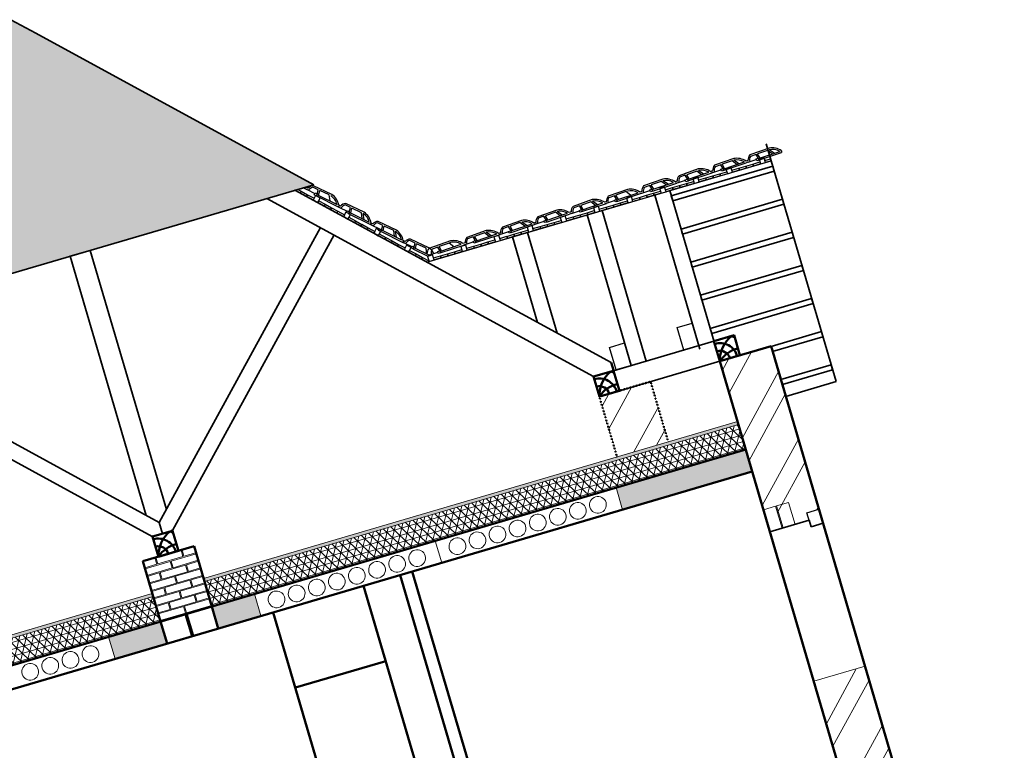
# Model space of a CAD drawing. Header units: millimetres. Extents: x -2096172177 to 2055029645, y -728784453 to 1899906214.
# Tile 106 of 109: x 1892788845 to 1904914526, y 1842665685 to 1851662433. Entities that reach past the tile are written whole.
import ezdxf

# ---------------------------------------------------------------- set-up
doc = ezdxf.new("R2010")
doc.units = ezdxf.units.MM
doc.linetypes.add('ACAD_ISO03W100', pattern=[30, 12, -18])
doc.linetypes.add('DASHDOT_axis', pattern=[24, 20, -1.5, 1, -1.5])
for name, color, linetype, lineweight in [('Кирпич', 10, 'Continuous', 20), ('Кобылки', 4, 'Continuous', 30), ('линии', 3, 'Continuous', 20), ('Наружные стены', 1, 'Continuous', 50), ('стропила', 5, 'Continuous', 35), ('Уровни пола', 240, 'Continuous', 50), ('черепица', 20, 'Continuous', 30), ('Штриховки', 212, 'Continuous', 25), ('эркер разрез', 240, 'Continuous', 35)]:
    doc.layers.add(name, color=color, linetype=linetype, lineweight=lineweight)

# ---------------------------------------------------------------- blocks, each defined once
blk = doc.blocks.new('Фасад (на основе 1 эт)')
at = {"layer": 'Наружные стены', "lineweight": 20}
h = blk.add_hatch(dxfattribs=at)
h.set_pattern_fill('AR-SAND', color=5, scale=0.5)
h.set_pattern_definition([(37.5, (1738189.194, 858432.59), (-0.8000156, 24.470662), [0, -19.304, 0, -21.59, 0, -20.6375]), (7.5, (1738189.194, 858432.59), (22.476164, 35.841255), [0, -10.414, 0, -17.399, 0, -6.6675]), (327.5, (1738173.573, 858432.59), (39.5496185, 0.0718592), [0, -6.35, 0, -22.86, 0, -29.845]), (317.5, (1738173.573, 858432.59), (38.177823, 11.146466), [0, -3.175, 0, -14.986, 0, -17.145])])
h.paths.add_polyline_path([(1812257.054, 959265.777), (1812257.054, 959235.777), (1817574.554, 959235.777), (1817574.554, 959265.777)])
h.paths.add_polyline_path([(1807629.554, 959265.777), (1807629.554, 959235.777), (1811747.047, 959235.777), (1811747.047, 959265.777)])
at = {"layer": 'Уровни пола', "lineweight": 20}
h = blk.add_hatch(dxfattribs=at)
h.set_pattern_fill('NET3', color=3, scale=20)
h.set_pattern_definition([(0, (1738789.194, 858432.59), (0, 63.5), []), (60, (1738789.194, 858432.59), (-54.992613, 31.75), []), (120, (1738789.194, 858432.59), (-54.992613, -31.75), [])])
h.paths.add_polyline_path([(1817574.554, 959235.777), (1812257.054, 959235.777), (1812257.054, 958985.777), (1817574.554, 958985.777)])
h.paths.add_polyline_path([(1811747.047, 959235.777), (1807629.554, 959235.777), (1807629.554, 958985.777), (1811747.044, 958985.777), (1811747.044, 959060.778), (1811747.044, 959145.778), (1811747.047, 959145.778)])
at = {"layer": 'Штриховки'}
h = blk.add_hatch(dxfattribs=at)
h.set_pattern_fill('TILE3', color=256, scale=4, pattern_type=2)
h.set_pattern_definition([(331.6993, (1306856.644, 685659.73), (400.00005757, -199.99943377), [29.5296, -2923.4334]), (323.9727, (1306876.644, 685668.73), (1400.0000374, -999.99716957), [27.203, -2693.0886]), (84.8572, (1306721.6435, 685619.7295), (1600.011055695, 17800.0000799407), [196.7922, -19884.0456]), (46.8476, (1306745.6435, 685629.7295), (2800.00097714, 2999.99994522), [21.9318, -4364.4114]), (90, (1306739.64, 685615.73), (-200, 1e-14), [4, -196]), (59.0362, (1306739.644, 685619.73), (200.0003757, 400.0001299), [11.662, -1154.529]), (63.4349, (1306721.64, 685619.73), (0.00026, 199.999913), [15.6524, -431.5614]), (49.899, (1306728.6435, 685633.7295), (1000.00343812, 1200.00001941), [24.8394, -4943.0642]), (0, (1306721.64, 685619.73), (0, 200), [18, -182]), (16.2602, (1306786.6435, 685659.7295), (3400.00008218, 999.9997206), [25, -4974.9998]), (20.556, (1306766.644, 685668.73), (999.9999944, 399.9990588), [34.176, -1674.6242]), (7.4314, (1306798.6435, 685680.7295), (2999.99995095, 399.9995566), [23.1948, -4615.7704]), (36.0273, (1306744.644, 685652.73), (799.99998864, 599.9985412), [27.203, -2693.0886]), (28.3007, (1306760.644, 685645.73), (2199.9998857, 1199.99727138), [29.5296, -2923.4334]), (352.5686, (1306821.6435, 685683.7295), (1599.99993232, -199.99977732), [23.1948, -4615.7704]), (339.444, (1306844.644, 685680.73), (599.9999651, -199.9994856), [34.176, -1674.6242]), (343.7398, (1306832.6435, 685666.7295), (1400.00003287, -399.99988495), [25, -4974.9998]), (0, (1306810.64, 685666.73), (0, 200), [22, -178]), (275.1429, (1306904.0035, 685815.7295), (200.00529586, -2200.0000152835), [196.7922, -19884.0486]), (0, (1306903.64, 685619.73), (0, 200), [18, -182]), (310.101, (1306898.6435, 685652.7295), (2200.00711284, -2600.00006477), [24.8394, -4943.0642]), (296.5651, (1306914.64, 685633.73), (200.000172, -200.0001), [15.6524, -431.5614]), (300.9638, (1306897.644, 685629.73), (400.0007025, -599.9999475), [11.662, -1154.529]), (90, (1306903.64, 685615.73), (-200, 1e-14), [4, -196]), (313.1524, (1306882.6435, 685645.7295), (200.00011609, -200.00007178), [21.9318, -4364.4114])])
h.paths.add_polyline_path([(1811996.946, 964909.975), (1809667.088, 962580.117), (1814326.804, 962580.117)])
at = {"layer": 'Штриховки', "lineweight": 20}
h = blk.add_hatch(dxfattribs=at)
h.set_pattern_fill('ANSI32', color=5)
h.set_pattern_definition([(45, (1306721.64, 685615.73), (-336.7596, 336.7596), []), (45, (1306946.15, 685615.73), (-336.7596, 336.7596), [])])
h.paths.add_polyline_path([(1804374.554, 955840.777), (1803864.554, 955840.777), (1803864.554, 952765.777), (1804374.554, 952765.777), (1804374.554, 952765.777)])
h.paths.add_polyline_path([(1807629.554, 959865.777), (1807429.554, 959865.777), (1807290.03, 959865.777), (1807119.554, 959695.433), (1807119.554, 952765.777), (1807629.554, 952765.777), (1807629.554, 952765.777)])
h.paths.add_polyline_path([(1818084.554, 956675.777), (1817574.554, 956675.777), (1817574.554, 955235.777), (1818084.554, 955235.777)])
h.paths.add_polyline_path([(1816884.554, 959865.777), (1816374.554, 959865.777), (1816374.554, 959265.777), (1816884.554, 959265.777)])
h = blk.add_hatch(dxfattribs=at)
h.set_pattern_fill('ANSI32', color=5)
h.set_pattern_definition([(45, (1747606.9, 861959.47), (-336.7596, 336.7596), []), (45, (1747831.4, 861959.47), (-336.7596, 336.7596), [])])
h.paths.add_polyline_path([(1818084.554, 959865.777), (1817574.554, 959865.777), (1817574.554, 958385.777), (1817694.554, 958385.777), (1817694.554, 958165.777), (1817963.897, 958165.777), (1817963.897, 958240.777), (1818084.554, 958240.777)])
at = {"layer": 'Штриховки', "lineweight": 20, "ltscale": 10}
h = blk.add_hatch(dxfattribs=at)
h.set_pattern_fill('ANSI36', color=5)
h.set_pattern_definition([(45, (1733736.1935, 861580.272), (1.68379802, 6.17392608), [7.9375, -1.5875, 0, -1.5875])])
h.paths.add_polyline_path([(1811229.554, 958983.459), (1811229.554, 958763.459), (1811747.054, 958763.459), (1811747.054, 958983.459)])
h = blk.add_hatch(dxfattribs=at)
h.set_pattern_fill('ANSI36', color=5)
h.set_pattern_definition([(45, (1734763.6935, 861582.5904), (1.68379802, 6.17392608), [7.9375, -1.5875, 0, -1.5875])])
h.paths.add_polyline_path([(1812257.054, 958985.777), (1812257.054, 958765.777), (1812682.554, 958765.777), (1812682.554, 958985.777)])
h = blk.add_hatch(dxfattribs=at)
h.set_pattern_fill('ANSI36', color=5)
h.set_pattern_definition([(45, (1738789.1935, 861582.5904), (1.68379802, 6.17392608), [7.9375, -1.5875, 0, -1.5875])])
h.paths.add_polyline_path([(1816282.554, 958985.777), (1816282.554, 958765.777), (1817574.554, 958765.777), (1817574.554, 958985.777)])
at = {"linetype": 'DASHDOT_axis', "lineweight": 15}
blk.add_line((1817574.554, 959217.203), (1817574.554, 950217.203), dxfattribs=at)
at = {"layer": 'Кирпич'}
for points in [[(1811747.054, 959585.777), (1811867.054, 959585.777), (1811867.054, 959520.777), (1811747.054, 959520.777)], [(1811877.054, 959585.777), (1812127.054, 959585.777), (1812127.054, 959520.777), (1811877.054, 959520.777)], [(1812137.054, 959585.778), (1812257.054, 959585.778), (1812257.054, 959520.778), (1812137.054, 959520.778)], [(1811747.051, 959435.777), (1811867.051, 959435.777), (1811867.051, 959370.777), (1811747.051, 959370.777)], [(1811747.054, 959510.779), (1811997.054, 959510.779), (1811997.054, 959445.779), (1811747.054, 959445.779)], [(1811877.051, 959435.777), (1812127.051, 959435.777), (1812127.051, 959370.777), (1811877.051, 959370.777)], [(1812007.054, 959510.777), (1812257.054, 959510.777), (1812257.054, 959445.777), (1812007.054, 959445.777)], [(1812137.051, 959435.778), (1812257.051, 959435.778), (1812257.051, 959370.778), (1812137.051, 959370.778)], [(1811747.051, 959360.779), (1811997.051, 959360.779), (1811997.051, 959295.779), (1811747.051, 959295.779)], [(1812007.051, 959360.777), (1812257.051, 959360.777), (1812257.051, 959295.777), (1812007.051, 959295.777)], [(1811747.047, 959285.777), (1811867.047, 959285.777), (1811867.047, 959220.777), (1811747.047, 959220.777)], [(1811877.047, 959285.777), (1812127.047, 959285.777), (1812127.047, 959220.777), (1811877.047, 959220.777)], [(1812137.047, 959285.778), (1812257.047, 959285.778), (1812257.047, 959220.778), (1812137.047, 959220.778)], [(1811747.047, 959210.778), (1811997.047, 959210.778), (1811997.047, 959145.778), (1811747.047, 959145.778)], [(1812007.047, 959210.777), (1812257.047, 959210.777), (1812257.047, 959145.777), (1812007.047, 959145.777)], [(1811747.044, 959135.776), (1811867.044, 959135.776), (1811867.044, 959070.776), (1811747.044, 959070.776)], [(1811747.044, 959060.778), (1811997.044, 959060.778), (1811997.044, 958995.778), (1811747.044, 958995.778)], [(1811877.044, 959135.776), (1812127.044, 959135.776), (1812127.044, 959070.776), (1811877.044, 959070.776)], [(1812007.044, 959060.776), (1812257.044, 959060.776), (1812257.044, 958995.776), (1812007.044, 958995.776)], [(1812137.044, 959135.777), (1812257.044, 959135.777), (1812257.044, 959070.777), (1812137.044, 959070.777)]]:
    blk.add_lwpolyline(points, close=True, dxfattribs=at)
at = {"layer": 'Кирпич', "color": 6, "ltscale": 10}
for points in [[(1817694.554, 958385.777), (1817574.554, 958385.777), (1817574.554, 958165.777), (1817694.554, 958165.777)], [(1817824.554, 958385.777), (1817704.554, 958385.777), (1817704.554, 958165.777), (1817824.554, 958165.777)]]:
    blk.add_lwpolyline(points, close=True, dxfattribs=at)
at = {"layer": 'Кобылки'}
for points in [[(1816600.946, 960290.459), (1816750.946, 960290.459), (1816750.946, 960065.777), (1816600.946, 960065.777)], [(1817274.554, 960290.459), (1817424.554, 960290.459), (1817424.554, 960065.777), (1817274.554, 960065.777)]]:
    blk.add_lwpolyline(points, close=True, dxfattribs=at)
at = {"layer": 'Наружные стены', "linetype": 'ACAD_ISO03W100', "ltscale": 0.1}
blk.add_line((1816884.554, 959865.777), (1816374.554, 959865.777), dxfattribs=at)
at = {"layer": 'Наружные стены'}
for p, q in [((1817574.554, 952015.777), (1817574.554, 959865.777)), ((1818084.554, 959865.777), (1817574.554, 959865.777)), ((1818084.554, 952015.777), (1818084.554, 959865.777))]:
    blk.add_line(p, q, dxfattribs=at)
at = {"layer": 'Наружные стены', "color": 1, "lineweight": 15}
for p, q in [((1811229.554, 958765.777), (1811229.554, 958985.777)), ((1812682.554, 958765.777), (1812682.554, 958985.777)), ((1814482.554, 958765.777), (1814482.554, 958985.777)), ((1816282.554, 958765.777), (1816282.554, 958985.777))]:
    blk.add_line(p, q, dxfattribs=at)
at = {"layer": 'стропила'}
for p, q in [((1812188.644, 964718.277), (1811996.946, 964909.975)), ((1818584.554, 959365.777), (1818584.554, 961736.908)), ((1818706.295, 961629.613), (1818700.265, 961613.703)), ((1816008.195, 961565.403), (1816008.195, 960712.136)), ((1816158.195, 961565.403), (1816158.195, 960562.136)), ((1816750.946, 961565.777), (1816750.946, 960065.777)), ((1816900.946, 961565.777), (1816900.946, 960065.777)), ((1817424.554, 961565.777), (1817424.554, 960030.744)), ((1817574.554, 961565.777), (1817574.554, 959865.777)), ((1818084.554, 959865.777), (1818084.554, 959365.777)), ((1818084.554, 959365.777), (1818584.554, 959365.777))]:
    blk.add_line(p, q, dxfattribs=at)
at = {"layer": 'стропила', "ltscale": 100}
for p, q in [((1814326.804, 962580.117), (1812188.644, 964718.277)), ((1809667.088, 962580.117), (1814326.804, 962580.117)), ((1816374.554, 960065.777), (1813860.215, 962580.117)), ((1816574.554, 960145.777), (1814140.215, 962580.117)), ((1812002.041, 959897.225), (1809729.128, 962170.139)), ((1812002.041, 959897.225), (1814274.955, 962170.139)), ((1811900.734, 959789.244), (1809624.483, 962065.494)), ((1812103.349, 959789.244), (1814379.6, 962065.494))]:
    blk.add_line(p, q, dxfattribs=at)
at = {"layer": 'Уровни пола'}
for p, q in [((1816574.554, 960060.629), (1816574.554, 960145.777)), ((1816574.554, 960060.629), (1816574.554, 960145.777)), ((1811747.054, 958985.777), (1811747.054, 959585.777)), ((1811747.054, 959585.777), (1812257.054, 959585.777)), ((1812257.054, 958985.777), (1812257.054, 959585.777)), ((1807629.554, 958985.777), (1817574.554, 958985.777)), ((1811747.054, 958765.777), (1811747.054, 958985.777)), ((1811997.054, 958765.777), (1811997.054, 958985.777)), ((1812007.054, 958765.777), (1812007.054, 958985.777)), ((1812257.054, 958765.777), (1812257.054, 958985.777)), ((1807629.554, 958765.777), (1817574.554, 958765.777)), ((1812804.253, 955915.777), (1812804.253, 958765.777)), ((1813704.253, 955915.777), (1813704.253, 958765.777)), ((1814069.557, 955905.777), (1814069.557, 958765.789)), ((1814189.557, 955905.777), (1814189.557, 958765.789)), ((1812805.278, 958015.777), (1813705.278, 958015.777))]:
    blk.add_line(p, q, dxfattribs=at)
at = {"layer": 'Уровни пола', "linetype": 'ACAD_ISO03W100', "ltscale": 0.1}
for p, q in [((1816374.554, 959265.777), (1816374.554, 959865.777)), ((1816884.554, 959265.777), (1816884.554, 959865.777))]:
    blk.add_line(p, q, dxfattribs=at)
at = {"layer": 'Уровни пола', "lineweight": 25}
for points in [[(1814167.949, 962580.521), (1814194.825, 962553.644), (1814180.683, 962539.502), (1814139.665, 962580.521)], [(1818584.554, 961565.777), (1818528.595, 961565.777), (1818528.595, 961585.777), (1818584.554, 961585.777)]]:
    blk.add_lwpolyline(points, dxfattribs=at)
for points in [[(1814230.318, 962489.738), (1814180.821, 962539.236), (1814194.963, 962553.378), (1814244.46, 962503.88)], [(1814279.816, 962440.241), (1814230.318, 962489.738), (1814244.46, 962503.88), (1814293.958, 962454.383)], [(1814315.308, 962405.023), (1814350.664, 962440.378), (1814315.308, 962475.734), (1814279.953, 962440.378)], [(1814364.806, 962355.526), (1814315.308, 962405.023), (1814329.451, 962419.165), (1814378.948, 962369.668)], [(1814414.166, 962305.89), (1814364.668, 962355.388), (1814378.811, 962369.53), (1814428.308, 962320.033)], [(1814463.801, 962256.531), (1814414.303, 962306.028), (1814428.446, 962320.17), (1814477.943, 962270.673)], [(1814513.298, 962207.033), (1814463.801, 962256.531), (1814477.943, 962270.673), (1814527.441, 962221.175)], [(1814548.654, 962171.678), (1814584.009, 962207.033), (1814548.654, 962242.388), (1814513.298, 962207.033)], [(1814598.151, 962122.18), (1814548.654, 962171.678), (1814562.796, 962185.82), (1814612.293, 962136.322)], [(1814647.511, 962072.545), (1814598.014, 962122.043), (1814612.156, 962136.185), (1814661.653, 962086.687)], [(1814697.146, 962023.185), (1814647.649, 962072.683), (1814661.791, 962086.825), (1814711.288, 962037.327)], [(1814746.644, 961973.688), (1814697.146, 962023.185), (1814711.288, 962037.327), (1814760.786, 961987.83)], [(1814781.861, 961938.195), (1814817.217, 961973.55), (1814781.861, 962008.906), (1814746.506, 961973.55)], [(1814831.359, 961888.697), (1814781.861, 961938.195), (1814796.004, 961952.337), (1814845.501, 961902.84)], [(1814880.719, 961839.062), (1814831.221, 961888.56), (1814845.363, 961902.702), (1814894.861, 961853.205)], [(1814930.354, 961789.703), (1814880.856, 961839.2), (1814894.998, 961853.342), (1814944.496, 961803.845)], [(1814979.851, 961740.205), (1814930.354, 961789.703), (1814944.496, 961803.845), (1814993.993, 961754.347)], [(1815015.207, 961704.85), (1815050.562, 961740.205), (1815015.207, 961775.56), (1814979.851, 961740.205)], [(1815064.704, 961655.352), (1815015.207, 961704.85), (1815029.349, 961718.992), (1815078.846, 961669.494)], [(1815114.064, 961605.717), (1815064.566, 961655.215), (1815078.709, 961669.357), (1815128.206, 961619.859)], [(1815163.699, 961556.357), (1815114.202, 961605.855), (1815128.344, 961619.997), (1815177.841, 961570.499)], [(1815228.595, 961565.777), (1815228.595, 961615.777), (1815178.595, 961615.777), (1815178.595, 961565.777)], [(1815558.595, 961565.777), (1815558.595, 961615.777), (1815508.595, 961615.777), (1815508.595, 961565.777)], [(1815888.595, 961565.777), (1815888.595, 961615.777), (1815838.595, 961615.777), (1815838.595, 961565.777)], [(1816218.595, 961565.777), (1816218.595, 961615.777), (1816168.595, 961615.777), (1816168.595, 961565.777)], [(1816548.595, 961565.777), (1816548.595, 961615.777), (1816498.595, 961615.777), (1816498.595, 961565.777)], [(1816878.595, 961565.777), (1816878.595, 961615.777), (1816828.595, 961615.777), (1816828.595, 961565.777)], [(1817208.595, 961565.777), (1817208.595, 961615.777), (1817158.595, 961615.777), (1817158.595, 961565.777)], [(1817538.595, 961565.777), (1817538.595, 961615.777), (1817488.595, 961615.777), (1817488.595, 961565.777)], [(1817868.595, 961565.777), (1817868.595, 961615.777), (1817818.595, 961615.777), (1817818.595, 961565.777)], [(1818198.595, 961565.777), (1818198.595, 961615.777), (1818148.595, 961615.777), (1818148.595, 961565.777)], [(1818528.595, 961565.777), (1818528.595, 961615.777), (1818478.595, 961615.777), (1818478.595, 961565.777)], [(1815298.595, 961565.777), (1815228.595, 961565.777), (1815228.595, 961585.777), (1815298.595, 961585.777)], [(1815368.595, 961565.583), (1815298.595, 961565.583), (1815298.595, 961585.583), (1815368.595, 961585.583)], [(1815438.595, 961565.777), (1815368.595, 961565.777), (1815368.595, 961585.777), (1815438.595, 961585.777)], [(1815508.595, 961565.777), (1815438.595, 961565.777), (1815438.595, 961585.777), (1815508.595, 961585.777)], [(1815628.595, 961565.777), (1815558.595, 961565.777), (1815558.595, 961585.777), (1815628.595, 961585.777)], [(1815698.595, 961565.583), (1815628.595, 961565.583), (1815628.595, 961585.583), (1815698.595, 961585.583)], [(1815768.595, 961565.777), (1815698.595, 961565.777), (1815698.595, 961585.777), (1815768.595, 961585.777)], [(1815838.595, 961565.777), (1815768.595, 961565.777), (1815768.595, 961585.777), (1815838.595, 961585.777)], [(1815958.595, 961565.777), (1815888.595, 961565.777), (1815888.595, 961585.777), (1815958.595, 961585.777)], [(1816028.595, 961565.583), (1815958.595, 961565.583), (1815958.595, 961585.583), (1816028.595, 961585.583)], [(1816098.595, 961565.777), (1816028.595, 961565.777), (1816028.595, 961585.777), (1816098.595, 961585.777)], [(1816168.595, 961565.777), (1816098.595, 961565.777), (1816098.595, 961585.777), (1816168.595, 961585.777)], [(1816288.595, 961565.777), (1816218.595, 961565.777), (1816218.595, 961585.777), (1816288.595, 961585.777)], [(1816358.595, 961565.583), (1816288.595, 961565.583), (1816288.595, 961585.583), (1816358.595, 961585.583)], [(1816428.595, 961565.777), (1816358.595, 961565.777), (1816358.595, 961585.777), (1816428.595, 961585.777)], [(1816498.595, 961565.777), (1816428.595, 961565.777), (1816428.595, 961585.777), (1816498.595, 961585.777)], [(1816618.595, 961565.777), (1816548.595, 961565.777), (1816548.595, 961585.777), (1816618.595, 961585.777)], [(1816688.595, 961565.583), (1816618.595, 961565.583), (1816618.595, 961585.583), (1816688.595, 961585.583)], [(1816758.595, 961565.777), (1816688.595, 961565.777), (1816688.595, 961585.777), (1816758.595, 961585.777)], [(1816828.595, 961565.777), (1816758.595, 961565.777), (1816758.595, 961585.777), (1816828.595, 961585.777)], [(1816948.595, 961565.777), (1816878.595, 961565.777), (1816878.595, 961585.777), (1816948.595, 961585.777)], [(1817018.595, 961565.583), (1816948.595, 961565.583), (1816948.595, 961585.583), (1817018.595, 961585.583)], [(1817088.595, 961565.777), (1817018.595, 961565.777), (1817018.595, 961585.777), (1817088.595, 961585.777)], [(1817158.595, 961565.777), (1817088.595, 961565.777), (1817088.595, 961585.777), (1817158.595, 961585.777)], [(1817278.595, 961565.777), (1817208.595, 961565.777), (1817208.595, 961585.777), (1817278.595, 961585.777)], [(1817348.595, 961565.583), (1817278.595, 961565.583), (1817278.595, 961585.583), (1817348.595, 961585.583)], [(1817418.595, 961565.777), (1817348.595, 961565.777), (1817348.595, 961585.777), (1817418.595, 961585.777)], [(1817488.595, 961565.777), (1817418.595, 961565.777), (1817418.595, 961585.777), (1817488.595, 961585.777)], [(1817608.595, 961565.777), (1817538.595, 961565.777), (1817538.595, 961585.777), (1817608.595, 961585.777)], [(1817678.595, 961565.583), (1817608.595, 961565.583), (1817608.595, 961585.583), (1817678.595, 961585.583)], [(1817748.595, 961565.777), (1817678.595, 961565.777), (1817678.595, 961585.777), (1817748.595, 961585.777)], [(1817818.595, 961565.777), (1817748.595, 961565.777), (1817748.595, 961585.777), (1817818.595, 961585.777)], [(1817938.595, 961565.777), (1817868.595, 961565.777), (1817868.595, 961585.777), (1817938.595, 961585.777)], [(1818008.595, 961565.583), (1817938.595, 961565.583), (1817938.595, 961585.583), (1818008.595, 961585.583)], [(1818078.595, 961565.777), (1818008.595, 961565.777), (1818008.595, 961585.777), (1818078.595, 961585.777)], [(1818148.595, 961565.777), (1818078.595, 961565.777), (1818078.595, 961585.777), (1818148.595, 961585.777)], [(1818268.595, 961565.777), (1818198.595, 961565.777), (1818198.595, 961585.777), (1818268.595, 961585.777)], [(1818338.595, 961565.583), (1818268.595, 961565.583), (1818268.595, 961585.583), (1818338.595, 961585.583)], [(1818408.595, 961565.777), (1818338.595, 961565.777), (1818338.595, 961585.777), (1818408.595, 961585.777)], [(1818478.595, 961565.777), (1818408.595, 961565.777), (1818408.595, 961585.777), (1818478.595, 961585.777)]]:
    blk.add_lwpolyline(points, close=True, dxfattribs=at)
at = {"layer": 'Уровни пола'}
for points in [[(1816374.554, 960065.777), (1816574.554, 960065.777), (1816574.554, 959865.777), (1816374.554, 959865.777)], [(1817574.554, 960065.777), (1817774.554, 960065.777), (1817774.554, 959865.777), (1817574.554, 959865.777)], [(1811902.054, 959785.777), (1812102.054, 959785.777), (1812102.054, 959585.777), (1811902.054, 959585.777)]]:
    blk.add_lwpolyline(points, close=True, dxfattribs=at)
for centre, radius, start, end in [((1816669.715, 959783.925), 307.22, 113.4469243, 163.8930063), ((1816374.554, 959866.227), 173.065, 359.8510013, 90), ((1816374.554, 959865.777), 266.923, 41.4719306, 48.5280694), ((1817869.715, 959783.925), 307.22, 113.4469243, 163.8930063), ((1817574.554, 959866.227), 173.065, 359.8510013, 90), ((1817574.554, 959865.777), 266.923, 41.4719306, 48.5280694), ((1816374.554, 959865.777), 99.82, 0, 90), ((1816564.967, 959637.77), 297.06, 88.1506113, 129.8658998), ((1817574.554, 959865.777), 99.82, 0, 90), ((1817764.967, 959637.77), 297.06, 88.1506113, 129.8658998), ((1812197.215, 959503.925), 307.22, 113.4469243, 163.8930063), ((1811902.054, 959586.227), 173.065, 359.8510013, 90), ((1811902.054, 959585.777), 266.923, 41.4719306, 48.5280694), ((1811902.054, 959585.777), 99.82, 0, 90), ((1812092.467, 959357.77), 297.06, 88.1506113, 129.8658998)]:
    blk.add_arc(centre, radius, start, end, dxfattribs=at)
at = {"layer": 'черепица', "lineweight": 25}
for p, q in [((1814224.425, 962580.117), (1814250.317, 962555.965)), ((1814255.324, 962552.368), (1814241.21, 962565.468)), ((1814255.324, 962552.368), (1814314.631, 962497.49)), ((1814266.66, 962562.191), (1814255.65, 962572.41)), ((1814355.246, 962521.621), (1814312.51, 962559.963)), ((1814466.632, 962441.448), (1814322.362, 962571.274)), ((1814318.544, 962473.779), (1814498.376, 962306.035)), ((1814330.261, 962483.027), (1814488.188, 962336.895)), ((1814331.314, 962482.053), (1814355.246, 962521.621)), ((1814342.383, 962471.81), (1814366.438, 962511.58)), ((1814441.248, 962444.462), (1814366.438, 962511.58)), ((1814374.283, 962524.551), (1814374.397, 962524.74)), ((1814433.092, 962387.876), (1814441.282, 962444.699)), ((1814503.384, 962302.438), (1814489.27, 962315.538)), ((1814514.72, 962312.261), (1814501.601, 962324.437)), ((1814503.384, 962302.438), (1814562.691, 962247.56)), ((1814603.306, 962271.691), (1814560.569, 962310.033)), ((1814714.692, 962191.517), (1814570.422, 962321.344)), ((1814579.374, 962232.123), (1814603.306, 962271.691)), ((1814590.443, 962221.88), (1814614.497, 962261.65)), ((1814689.307, 962194.532), (1814614.497, 962261.65)), ((1814622.343, 962274.621), (1814622.457, 962274.81)), ((1814566.604, 962223.849), (1814746.436, 962056.105)), ((1814578.321, 962233.097), (1814736.248, 962086.965)), ((1814681.152, 962137.946), (1814689.342, 962194.769)), ((1814696.154, 962124.065), (1814701.917, 962183.219)), ((1814751.475, 962051.47), (1814737.361, 962064.57)), ((1814756.167, 962066.601), (1814745.158, 962076.819)), ((1814762.811, 962061.293), (1814748.697, 962074.393)), ((1814851.398, 962020.723), (1814808.661, 962059.065)), ((1814962.783, 961940.549), (1814818.513, 962070.376)), ((1814751.475, 962051.47), (1814810.783, 961996.592)), ((1814814.695, 961972.881), (1814994.528, 961805.137)), ((1814826.413, 961982.129), (1814984.339, 961835.997)), ((1814827.466, 961981.155), (1814851.398, 962020.723)), ((1814838.535, 961970.912), (1814862.589, 962010.682)), ((1814937.399, 961943.564), (1814862.589, 962010.682)), ((1814870.434, 962023.653), (1814870.549, 962023.842)), ((1814929.244, 961886.978), (1814937.433, 961943.801)), ((1814944.245, 961873.097), (1814950.009, 961932.251)), ((1814951.782, 961950.449), (1814951.815, 961950.781)), ((1815000.667, 961802.279), (1814986.553, 961815.378)), ((1815008.831, 961813.937), (1814994.717, 961827.037)), ((1815012.003, 961812.102), (1814997.889, 961825.202)), ((1815000.667, 961802.279), (1815059.974, 961747.4)), ((1815100.589, 961771.532), (1815057.852, 961809.874)), ((1815211.975, 961691.358), (1815067.705, 961821.185)), ((1815063.887, 961723.69), (1815181.647, 961615.777)), ((1815075.604, 961732.938), (1815202.221, 961615.777)), ((1815076.657, 961731.964), (1815100.589, 961771.532)), ((1815087.726, 961721.721), (1815111.781, 961761.491)), ((1815186.59, 961694.373), (1815111.781, 961761.491)), ((1815119.626, 961774.462), (1815119.74, 961774.651)), ((1815178.435, 961637.787), (1815186.625, 961694.61)), ((1815200.973, 961701.258), (1815201.006, 961701.59)), ((1815430.908, 961695.249), (1815210.822, 961685.036)), ((1815306.845, 961688.711), (1815306.792, 961688.926)), ((1815783.04, 961693.926), (1815589.225, 961683.713)), ((1815658.977, 961687.389), (1815658.924, 961687.603)), ((1816135.929, 961691.892), (1815942.113, 961681.679)), ((1816011.865, 961685.355), (1816011.812, 961685.569)), ((1816121.15, 961691.114), (1816120.938, 961691.371)), ((1816488.338, 961691.892), (1816294.523, 961681.679)), ((1816364.275, 961685.355), (1816364.222, 961685.569)), ((1816473.559, 961691.114), (1816473.347, 961691.371)), ((1816840.447, 961691.892), (1816646.632, 961681.679)), ((1816716.384, 961685.355), (1816716.331, 961685.569)), ((1816825.668, 961691.114), (1816825.456, 961691.371)), ((1817189.317, 961690.948), (1816995.501, 961680.734)), ((1817065.253, 961684.41), (1817065.2, 961684.624)), ((1817541.449, 961689.625), (1817347.633, 961679.412)), ((1817417.385, 961683.087), (1817417.332, 961683.302)), ((1817894.337, 961687.591), (1817700.522, 961677.378)), ((1817879.558, 961686.812), (1817879.346, 961687.07)), ((1818246.747, 961687.591), (1818052.931, 961677.378)), ((1818231.968, 961686.812), (1818231.756, 961687.07)), ((1818598.856, 961687.591), (1818405.04, 961677.378)), ((1818584.077, 961686.812), (1818583.865, 961687.07)), ((1815203.058, 961624.264), (1815183.815, 961623.547)), ((1815203.058, 961624.264), (1815283.8, 961627.396)), ((1815295.455, 961673.178), (1815238.124, 961670.071)), ((1815306.512, 961628.277), (1815295.455, 961673.178)), ((1815303.332, 961613.397), (1815549.106, 961621.944)), ((1815305.078, 961628.221), (1815520.08, 961636.561)), ((1815410.827, 961679.431), (1815310.469, 961673.992)), ((1815321.582, 961628.862), (1815310.469, 961673.992)), ((1815445.073, 961633.652), (1815410.684, 961679.623)), ((1815555.19, 961622.941), (1815535.947, 961622.224)), ((1815556.26, 961637.903), (1815538.374, 961637.237)), ((1815555.19, 961622.941), (1815635.932, 961626.073)), ((1815647.588, 961671.856), (1815590.256, 961668.749)), ((1815658.644, 961626.954), (1815647.588, 961671.856)), ((1815655.464, 961612.074), (1815901.238, 961620.622)), ((1815657.21, 961626.899), (1815872.212, 961635.239)), ((1815762.959, 961678.109), (1815662.601, 961672.669)), ((1815673.714, 961627.539), (1815662.601, 961672.669)), ((1815797.205, 961632.329), (1815762.816, 961678.3)), ((1815817.628, 961633.122), (1815779.875, 961679.025)), ((1815900.697, 961634.925), (1815885.687, 961634.365)), ((1815908.079, 961620.908), (1815888.836, 961620.19)), ((1815909.148, 961635.869), (1815889.905, 961635.152)), ((1815908.079, 961620.908), (1815988.82, 961624.04)), ((1816000.476, 961669.822), (1815943.145, 961666.715)), ((1816011.532, 961624.921), (1816000.476, 961669.822)), ((1816008.353, 961610.04), (1816254.127, 961618.588)), ((1816010.099, 961624.865), (1816225.101, 961633.205)), ((1816115.848, 961676.075), (1816015.49, 961670.636)), ((1816026.602, 961625.505), (1816015.49, 961670.636)), ((1816150.093, 961630.296), (1816115.704, 961676.267)), ((1816170.517, 961631.088), (1816132.764, 961676.992)), ((1816258.018, 961634.925), (1816238.775, 961634.207)), ((1816260.488, 961620.908), (1816241.245, 961620.19)), ((1816261.558, 961635.869), (1816242.315, 961635.152)), ((1816260.488, 961620.908), (1816341.23, 961624.04)), ((1816352.886, 961669.822), (1816295.554, 961666.715)), ((1816363.942, 961624.921), (1816352.886, 961669.822)), ((1816360.762, 961610.04), (1816593.354, 961620.19)), ((1816362.508, 961624.865), (1816577.51, 961633.205)), ((1816468.257, 961676.075), (1816367.899, 961670.636)), ((1816379.012, 961625.505), (1816367.899, 961670.636)), ((1816502.503, 961630.296), (1816468.114, 961676.267)), ((1816522.926, 961631.088), (1816485.174, 961676.992)), ((1816612.597, 961620.908), (1816593.354, 961620.19)), ((1816613.667, 961635.869), (1816594.424, 961635.152)), ((1816610.428, 961634.925), (1816595.417, 961634.365)), ((1816612.597, 961620.908), (1816693.339, 961624.04)), ((1816704.995, 961669.822), (1816647.663, 961666.715)), ((1816716.051, 961624.921), (1816704.995, 961669.822)), ((1816712.871, 961610.04), (1816958.645, 961618.588)), ((1816714.617, 961624.865), (1816929.619, 961633.205)), ((1816820.366, 961676.075), (1816720.008, 961670.636)), ((1816731.121, 961625.505), (1816720.008, 961670.636)), ((1816854.612, 961630.296), (1816820.223, 961676.267)), ((1816875.035, 961631.088), (1816837.282, 961676.992)), ((1816961.467, 961619.963), (1816942.224, 961619.246)), ((1816962.536, 961634.925), (1816947.526, 961634.365)), ((1816961.467, 961619.963), (1817042.208, 961623.095)), ((1817053.864, 961668.877), (1816996.533, 961665.77)), ((1817064.92, 961623.976), (1817053.864, 961668.877)), ((1817061.741, 961609.096), (1817307.514, 961617.643)), ((1817063.487, 961623.92), (1817278.489, 961632.26)), ((1817169.236, 961675.13), (1817068.878, 961669.691)), ((1817079.99, 961624.56), (1817068.878, 961669.691)), ((1817203.481, 961629.351), (1817169.092, 961675.322)), ((1817313.599, 961618.64), (1817294.356, 961617.923)), ((1817314.669, 961633.602), (1817296.783, 961632.935)), ((1817313.599, 961618.64), (1817394.34, 961621.772)), ((1817405.996, 961667.555), (1817348.665, 961664.447)), ((1817417.052, 961622.653), (1817405.996, 961667.555)), ((1817413.873, 961607.773), (1817659.647, 961616.321)), ((1817415.619, 961622.598), (1817630.621, 961630.938)), ((1817521.368, 961673.807), (1817421.01, 961668.368)), ((1817432.122, 961623.238), (1817421.01, 961668.368)), ((1817555.613, 961628.028), (1817521.224, 961673.999)), ((1817576.037, 961628.82), (1817538.284, 961674.724)), ((1817659.106, 961630.623), (1817644.095, 961630.064)), ((1817666.487, 961616.606), (1817647.244, 961615.889)), ((1817667.557, 961631.568), (1817648.314, 961630.851)), ((1817666.487, 961616.606), (1817747.229, 961619.738)), ((1817758.885, 961665.521), (1817701.553, 961662.414)), ((1817769.941, 961620.619), (1817758.885, 961665.521)), ((1817766.761, 961605.739), (1818012.535, 961614.287)), ((1817768.507, 961620.564), (1817983.509, 961628.904)), ((1817770.274, 961681.054), (1817770.221, 961681.268)), ((1817874.256, 961671.774), (1817773.898, 961666.334)), ((1817785.011, 961621.204), (1817773.898, 961666.334)), ((1817908.502, 961625.994), (1817874.113, 961671.965)), ((1817928.925, 961626.787), (1817891.172, 961672.69)), ((1818016.426, 961630.623), (1817997.183, 961629.906)), ((1818018.897, 961616.606), (1817999.654, 961615.889)), ((1818019.967, 961631.568), (1818000.724, 961630.851)), ((1818018.897, 961616.606), (1818099.638, 961619.738)), ((1818111.294, 961665.521), (1818053.963, 961662.414)), ((1818122.35, 961620.619), (1818111.294, 961665.521)), ((1818119.171, 961605.739), (1818351.763, 961615.889)), ((1818120.917, 961620.564), (1818335.919, 961628.904)), ((1818122.683, 961681.054), (1818122.631, 961681.268)), ((1818226.666, 961671.774), (1818126.308, 961666.334)), ((1818137.42, 961621.204), (1818126.308, 961666.334)), ((1818260.911, 961625.994), (1818226.522, 961671.965)), ((1818281.335, 961626.787), (1818243.582, 961672.69)), ((1818371.006, 961616.606), (1818351.763, 961615.889)), ((1818372.076, 961631.568), (1818352.833, 961630.851)), ((1818368.836, 961630.623), (1818353.826, 961630.064)), ((1818371.006, 961616.606), (1818451.747, 961619.738)), ((1818463.403, 961665.521), (1818406.072, 961662.414)), ((1818474.459, 961620.619), (1818463.403, 961665.521)), ((1818471.28, 961605.739), (1818700.265, 961613.703)), ((1818473.026, 961620.564), (1818688.028, 961628.904)), ((1818474.792, 961681.054), (1818474.739, 961681.268)), ((1818578.775, 961671.774), (1818478.417, 961666.334)), ((1818489.529, 961621.204), (1818478.417, 961666.334)), ((1818613.02, 961625.994), (1818578.631, 961671.965)), ((1818633.444, 961626.787), (1818595.691, 961672.69))]:
    blk.add_line(p, q, dxfattribs=at)
at = {"layer": 'черепица'}
blk.add_line((1815154.554, 961565.777), (1818584.554, 961565.777), dxfattribs=at)
at = {"layer": 'черепица', "lineweight": 25}
for points in [[(1814320.655, 962472.729), (1814305.083, 962487.254), (1814317.875, 962500.968), (1814333.447, 962486.443)], [(1814568.715, 962222.799), (1814553.143, 962237.323), (1814565.935, 962251.037), (1814581.507, 962236.513)], [(1814814.418, 961970.844), (1814798.846, 961985.369), (1814811.638, 961999.083), (1814827.21, 961984.558)], [(1815065.998, 961722.639), (1815050.426, 961737.164), (1815063.218, 961750.878), (1815078.79, 961736.353)], [(1815305.568, 961614.147), (1815284.286, 961613.406), (1815283.634, 961632.149), (1815304.916, 961632.889)], [(1815657.7, 961612.824), (1815636.418, 961612.084), (1815635.766, 961630.826), (1815657.048, 961631.567)], [(1816009.597, 961608.403), (1815988.316, 961607.663), (1815987.664, 961626.406), (1816008.945, 961627.146)], [(1816362.998, 961610.79), (1816341.716, 961610.05), (1816341.065, 961628.793), (1816362.346, 961629.533)], [(1816715.107, 961610.79), (1816693.825, 961610.05), (1816693.173, 961628.793), (1816714.455, 961629.533)], [(1817063.976, 961609.845), (1817042.695, 961609.105), (1817042.043, 961627.848), (1817063.324, 961628.588)], [(1817416.108, 961608.523), (1817394.827, 961607.783), (1817394.175, 961626.525), (1817415.456, 961627.265)], [(1817768.006, 961604.102), (1817746.724, 961603.362), (1817746.072, 961622.105), (1817767.354, 961622.845)], [(1818121.406, 961606.489), (1818100.125, 961605.749), (1818099.473, 961624.492), (1818120.755, 961625.232)], [(1818473.515, 961606.489), (1818452.234, 961605.749), (1818451.582, 961624.492), (1818472.863, 961625.232)]]:
    blk.add_lwpolyline(points, close=True, dxfattribs=at)
for centre, radius, start, end in [((1814099.113, 962591.946), 155.425, 353.2880748, 355.6349459), ((1814313.066, 962484.991), 74.38, 89.9203583, 129.3107827), ((1814306.682, 962498.565), 74.38, 77.830463, 122.0090062), ((1814347.173, 962342.016), 155.425, 353.2880748, 39.7723404), ((1814352.084, 962341.782), 136.191, 357.9435075, 41.692664), ((1814561.125, 962235.061), 74.38, 89.9203583, 129.3107827), ((1814554.742, 962248.635), 74.38, 77.830463, 122.0090062), ((1814600.144, 962091.852), 136.191, 357.9435075, 41.692664), ((1814595.233, 962092.086), 155.425, 353.2880748, 39.7723404), ((1814802.834, 961997.667), 74.38, 77.830463, 122.0090062), ((1814809.217, 961984.093), 74.38, 89.9203583, 129.3107827), ((1814848.236, 961840.884), 136.191, 357.9435075, 41.692664), ((1814843.325, 961841.118), 155.425, 354.1084473, 39.7723404), ((1814843.325, 961841.118), 155.425, 353.2880748, 353.7345095), ((1815058.409, 961734.902), 74.38, 89.9203583, 129.3107827), ((1815052.025, 961748.476), 74.38, 77.830463, 122.0090062), ((1815251.148, 961622.536), 74.38, 122.830463, 167.0090062), ((1815092.516, 961591.927), 155.425, 12.587106, 39.7723404), ((1815416.747, 961540.47), 155.425, 38.2880748, 84.7723404), ((1815629.55, 961621.213), 74.38, 122.830463, 167.0090062), ((1815768.879, 961539.147), 155.425, 38.2880748, 84.7723404), ((1816121.767, 961537.114), 155.425, 39.1084473, 84.7723404), ((1816474.177, 961537.114), 155.425, 39.1136173, 84.7723404), ((1816826.286, 961537.114), 155.425, 38.5215057, 84.7723404), ((1817175.155, 961536.169), 155.425, 38.2880748, 84.7723404), ((1817527.287, 961534.846), 155.425, 38.2880748, 84.7723404), ((1817880.176, 961532.812), 155.425, 39.1084473, 84.7723404), ((1818232.586, 961532.812), 155.425, 39.1136173, 84.7723404), ((1818584.694, 961532.812), 155.425, 38.5215057, 84.7723404), ((1815291.53, 961617.451), 74.38, 134.9203583, 174.3107827), ((1815420.385, 961543.777), 136.191, 42.9435075, 94.0846331), ((1815643.662, 961616.129), 74.38, 134.9203583, 174.3107827), ((1815772.517, 961542.455), 136.191, 42.9435075, 86.692664), ((1815982.439, 961619.179), 74.38, 122.830463, 167.0090062), ((1815996.551, 961614.095), 74.38, 134.9203583, 174.3107827), ((1816125.405, 961540.421), 136.191, 42.9435075, 86.692664), ((1816121.767, 961537.114), 155.425, 38.2880748, 38.7345095), ((1816334.848, 961619.179), 74.38, 122.830463, 167.0090062), ((1816348.961, 961614.095), 74.38, 134.9203583, 174.3107827), ((1816477.815, 961540.421), 136.191, 42.9435075, 86.692664), ((1816686.957, 961619.179), 74.38, 122.830463, 167.0090062), ((1816701.069, 961614.095), 74.38, 134.9203583, 174.3107827), ((1816829.924, 961540.421), 136.191, 42.9435075, 86.692664), ((1817035.827, 961618.234), 74.38, 122.830463, 167.0090062), ((1817049.939, 961613.15), 74.38, 134.9203583, 174.3107827), ((1817178.793, 961539.476), 136.191, 42.9435075, 86.692664), ((1817387.959, 961616.912), 74.38, 122.830463, 167.0090062), ((1817402.071, 961611.828), 74.38, 134.9203583, 174.3107827), ((1817530.925, 961538.154), 136.191, 42.9435075, 86.692664), ((1817740.847, 961614.878), 74.38, 122.830463, 167.0090062), ((1817754.959, 961609.794), 74.38, 134.9203583, 174.3107827), ((1817883.814, 961536.12), 136.191, 42.9435075, 86.692664), ((1817880.176, 961532.812), 155.425, 38.2880748, 38.7345095), ((1818093.257, 961614.878), 74.38, 122.830463, 167.0090062), ((1818107.369, 961609.794), 74.38, 134.9203583, 174.3107827), ((1818236.223, 961536.12), 136.191, 42.9435075, 86.692664), ((1818445.366, 961614.878), 74.38, 122.830463, 167.0090062), ((1818459.478, 961609.794), 74.38, 134.9203583, 174.3107827), ((1818588.332, 961536.12), 136.191, 42.9435075, 86.692664)]:
    blk.add_arc(centre, radius, start, end, dxfattribs=at)
at = {"layer": 'Штриховки', "lineweight": 15}
for p, q in [((1807629.554, 959265.777), (1811747.054, 959265.777)), ((1812257.054, 959265.777), (1817574.554, 959265.777)), ((1807629.554, 959235.777), (1811747.054, 959235.777)), ((1812257.054, 959235.777), (1817574.554, 959235.777)), ((1807629.554, 958985.777), (1811747.054, 958985.777)), ((1812257.054, 958985.777), (1817574.554, 958985.777))]:
    blk.add_line(p, q, dxfattribs=at)
at = {"layer": 'Штриховки', "color": 1, "lineweight": 15}
for p, q in [((1817574.554, 958165.777), (1817963.897, 958165.777)), ((1817574.554, 956675.777), (1818084.554, 956675.777))]:
    blk.add_line(p, q, dxfattribs=at)
at = {"layer": 'Штриховки', "ltscale": 10}
blk.add_lwpolyline([(1817963.897, 958240.777), (1818083.897, 958240.777), (1818083.897, 958100.777), (1817963.897, 958100.777)], close=True, dxfattribs=at)
at = {"layer": 'Штриховки', "color": 1, "lineweight": 15}
for centre in [(1810417.348, 958876.269), (1810617.348, 958876.269), (1810817.348, 958876.269), (1811017.348, 958876.269), (1812870.348, 958876.269), (1813070.348, 958876.269), (1813270.348, 958876.269), (1813470.348, 958876.269), (1813670.348, 958876.269), (1813870.348, 958876.269), (1814070.348, 958876.269), (1814270.348, 958876.269), (1814670.348, 958876.269), (1814870.348, 958876.269), (1815070.348, 958876.269), (1815270.348, 958876.269), (1815470.348, 958876.269), (1815670.348, 958876.269), (1815870.348, 958876.269), (1816070.348, 958876.269)]:
    blk.add_circle(centre, 80, dxfattribs=at)
at = {"layer": 'эркер разрез'}
for p, q in [((1816551.325, 960065.777), (1817574.554, 960065.777)), ((1812002.041, 959897.225), (1812002.054, 959785.777)), ((1817574.554, 959865.777), (1816574.554, 959865.777)), ((1817574.554, 958165.777), (1817963.897, 958165.777)), ((1817963.897, 958165.777), (1817963.897, 958100.777)), ((1817963.897, 958100.777), (1818083.897, 958100.777))]:
    blk.add_line(p, q, dxfattribs=at)
for points in [[(1811902.054, 959997.213), (1811902.054, 962580.117), (1812102.054, 962580.117), (1812102.054, 959997.238)], [(1812102.054, 959797.213), (1812102.054, 959785.777), (1811902.054, 959785.777), (1811902.054, 959797.238)]]:
    blk.add_lwpolyline(points, dxfattribs=at)
for points in [[(1817574.554, 961513.443), (1818584.554, 961513.443), (1818584.554, 961463.443), (1817574.554, 961463.443)], [(1817574.554, 961183.443), (1818584.554, 961183.443), (1818584.554, 961133.443), (1817574.554, 961133.443)], [(1817574.554, 960853.443), (1818584.554, 960853.443), (1818584.554, 960803.443), (1817574.554, 960803.443)], [(1817574.554, 960523.443), (1818584.554, 960523.443), (1818584.554, 960473.443), (1817574.554, 960473.443)], [(1817574.554, 960193.443), (1818584.554, 960193.443), (1818584.554, 960143.443), (1817574.554, 960143.443)], [(1818084.554, 959863.443), (1818584.554, 959863.443), (1818584.554, 959813.443), (1818084.554, 959813.443)], [(1812102.054, 959785.777), (1811902.054, 959785.777), (1811902.054, 959785.777), (1812102.054, 959785.777)], [(1818084.554, 959533.443), (1818584.554, 959533.443), (1818584.554, 959483.443), (1818084.554, 959483.443)]]:
    blk.add_lwpolyline(points, close=True, dxfattribs=at)

msp = doc.modelspace()

# ---------------------------------------------------------------- block references
at = {"layer": 'линии', "xscale": -1289.125523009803, "yscale": -1287.842123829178, "zscale": 1289.125523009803, "rotation": 196.3740975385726}
msp.add_blockref('Фасад (на основе 1 эт)', (1843499.301, 904896.093), dxfattribs=at)

doc.saveas('drawing.dxf')
